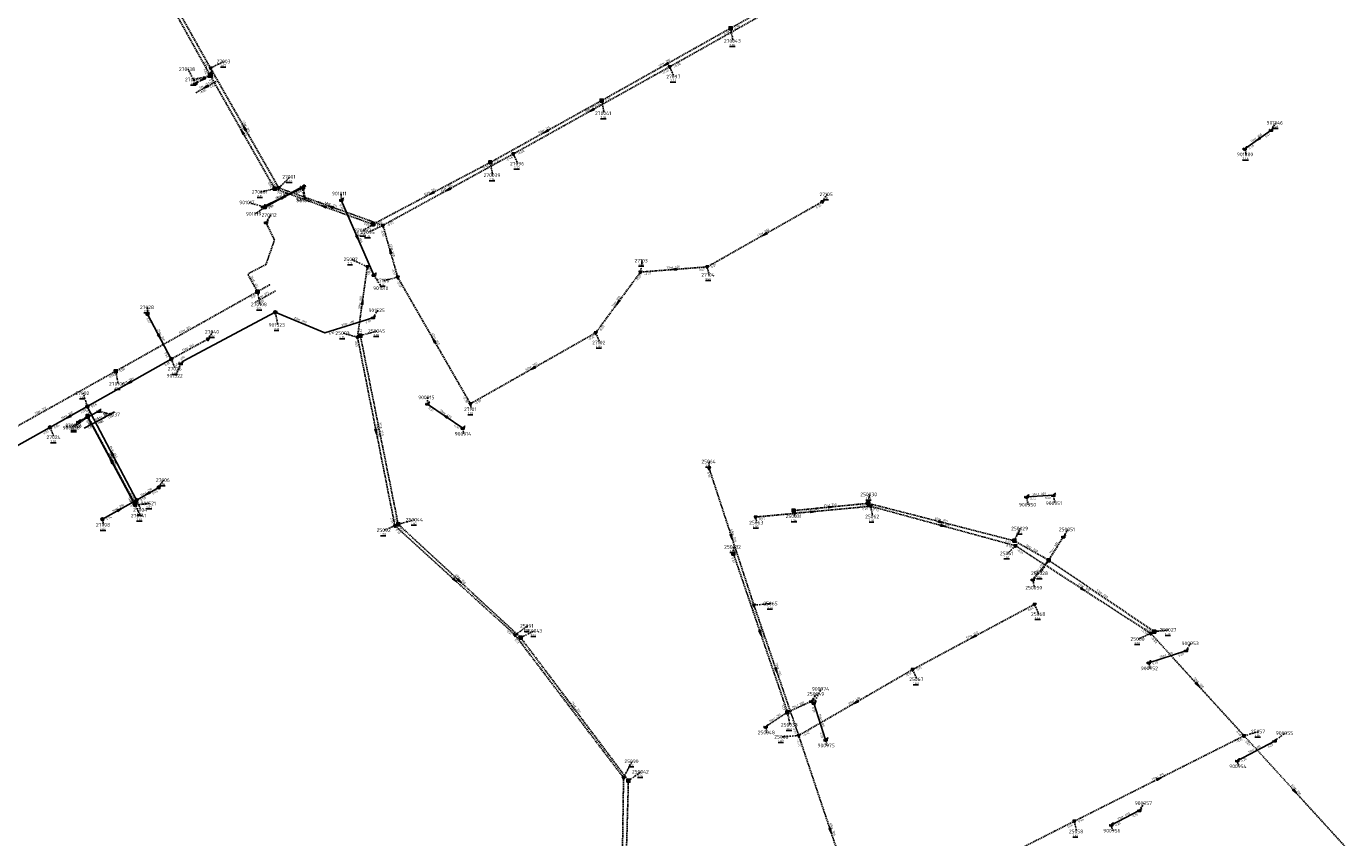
# Model space of a CAD drawing. Extents: x 188323 to 208361, y 565368 to 574910.
# Tile 198 of 256: x 202207 to 202754, y 571155 to 571492. Entities that reach past the tile are written whole.
import ezdxf

# ---------------------------------------------------------------- set-up
doc = ezdxf.new("R2010")
doc.units = 0
for name, pattern in [('BORDER', [1.75, 0.5, -0.25, 0.5, -0.25, 0, -0.25]), ('DASHDOT', [1, 0.5, -0.25, 0, -0.25]), ('DASHED', [0.75, 0.5, -0.25])]:
    doc.linetypes.add(name, pattern=pattern)
doc.layers.get('0').update_dxf_attribs({"linetype": 'CONTINUOUS'})
for name, color, linetype in [('RIO-AFM', 7, 'CONTINUOUS'), ('RIO-BOK', 7, 'CONTINUOUS'), ('RIO-DET', 7, 'CONTINUOUS'), ('RIO-KNP', 7, 'CONTINUOUS'), ('RIO-KNR', 7, 'CONTINUOUS'), ('RIO-LAG', 7, 'CONTINUOUS'), ('RIO-LAG_0B', 7, 'CONTINUOUS'), ('RIO-LAG_1B', 7, 'DASHED'), ('RIO-LAG_2B', 7, 'DASHED'), ('RIO-LAG_4', 7, 'BORDER'), ('RIO-LEN', 7, 'CONTINUOUS'), ('RIO-MVD', 1, 'CONTINUOUS'), ('RIO-VRB', 6, 'DASHDOT'), ('RIO-VRH', 7, 'CONTINUOUS')]:
    doc.layers.add(name, color=color, linetype=linetype)
doc.styles.add('RIO-TXT', font='isocp.shx')

# ---------------------------------------------------------------- blocks, each defined once
blk = doc.blocks.new('L_VHR')
blk.add_lwpolyline([(-0.5, 0), (0.5, 0), (-0.5, 0.15), (-0.5, -0.15), (0.5, 0)])
blk = doc.blocks.new('K_IPR')
blk.add_lwpolyline([(-0.5, -0.5), (0.5, -0.5), (0.5, 0.5), (-0.5, 0.5)], close=True)
blk.add_solid([(-0.5, 0.5), (0.5, 0.5), (-0.5, -0.5), (0.5, -0.5)])
at = {"style": 'RIO-TXT', "flags": 1}
blk.add_attdef('KNOOPNAAM', (2, 2), '', height=1, dxfattribs=at)
blk = doc.blocks.new('K_UTB')
blk.add_lwpolyline([(0.5, 0.15), (0.5, -0.3), (-0.5, -0.3), (-0.5, 0.15), (-0.45, 0.15), (-0.45, -0.25), (0, -0.25), (0.45, -0.25), (0.45, 0.15)], close=True)
blk.add_lwpolyline([(0.85, 0.6), (0.55, 0.65), (0.614828, 0.459583), (0.850842, 0.598937)])
blk.add_arc((0.85, -0.25), 0.85, 90, 180)
at = {"style": 'RIO-TXT', "flags": 1}
blk.add_attdef('KNOOPNAAM', (2, 2), '', height=1, dxfattribs=at)
blk = doc.blocks.new('K_IPD')
blk.add_lwpolyline([(-0.496027, 0.307994), (0.503973, 0.307994), (0.003973, -0.558031)], close=True)
blk.add_solid([(-0.496027, 0.307994), (0.503973, 0.307994), (0.003973, -0.558031)])
at = {"style": 'RIO-TXT', "flags": 1}
blk.add_attdef('KNOOPNAAM', (2, 2), '', height=1, dxfattribs=at)
blk = doc.blocks.new('K_OVL')
for points in [[(0.6, 0.6), (-0.6, 0.6), (-0.6, -0.6), (0.6, -0.6)], [(1, 1.25), (0.474823, 0.983111), (0.413034, 1.369554)]]:
    blk.add_lwpolyline(points, close=True)
blk.add_arc((0.81571, 0.439293), 0.83139, 77.193131, 168.854604)
blk.add_solid([(-0.6, 0.6), (0.6, 0.6), (-0.6, -0.6), (0.6, -0.6)])
at = {"style": 'RIO-TXT', "flags": 1}
blk.add_attdef('KNOOPNAAM', (2, 2), '', height=1, dxfattribs=at)
blk = doc.blocks.new('K_IPG')
blk.add_circle((0, 0), 0.5)
for points in [[(0, 0), (-0.5, 0), (-0.433013, 0.25)], [(0, 0), (-0.433013, -0.25), (-0.5, 0)], [(0, 0), (-0.433013, 0.25), (-0.25, 0.433013)], [(0, 0), (-0.25, -0.433013), (-0.433013, -0.25)], [(0, 0), (-0.25, 0.433013), (0, 0.5)], [(0, 0), (0, -0.5), (-0.25, -0.433013)], [(0, 0), (0, 0.5), (0.25, 0.433013)], [(0, 0), (0.25, 0.433013), (0.433013, 0.25)], [(0, 0), (0.433013, 0.25), (0.5, 0)], [(0, 0), (0.5, 0), (0.433013, -0.25)], [(0, 0), (0.433013, -0.25), (0.25, -0.433013)], [(0, 0), (0.25, -0.433013), (0, -0.5)]]:
    blk.add_solid(points)
at = {"style": 'RIO-TXT', "flags": 1}
blk.add_attdef('KNOOPNAAM', (2, 2), '', height=1, dxfattribs=at)
blk = doc.blocks.new('K_FIC')
blk.add_circle((0, 0), 0.0625)
at = {"style": 'RIO-TXT', "flags": 1}
blk.add_attdef('KNOOPNAAM', (2, 2), '', height=1, dxfattribs=at)
blk = doc.blocks.new('432_02______270003__c2270138_')
at = {"layer": 'RIO-LAG_4'}
blk.add_line((0, 0), (-8.593, -4.756), dxfattribs=at)
at = {"layer": 'RIO-VRH', "xscale": 2, "yscale": 2, "zscale": 2, "rotation": 208.9405}
blk.add_blockref('L_VHR', (-4.2965, -2.378), dxfattribs=at)
at = {"layer": 'RIO-AFM', "style": 'RIO-TXT'}
blk.add_text('r 250', height=0.9, rotation=388.9405, dxfattribs=at).set_placement((-5.4843, -2.4627))
at = {"layer": 'RIO-BOK', "style": 'RIO-TXT'}
for s, p in [('-0.05', (-6.6902, -5.3025)), ('0.02', (-2.4378, -2.9474))]:
    blk.add_text(s, height=0.9, rotation=388.9405, dxfattribs=at).set_placement(p)
at = {"layer": 'RIO-LEN', "style": 'RIO-TXT'}
blk.add_text('7m', height=0.9, rotation=388.9405, dxfattribs=at).set_placement((-6.9015, -3.2476))
blk = doc.blocks.new('446_02______270110____270108_')
at = {"layer": 'RIO-LAG_1B'}
blk.add_line((0, 0), (-8.543, -4.846), dxfattribs=at)
at = {"layer": 'RIO-AFM', "style": 'RIO-TXT'}
blk.add_text('r 315', height=0.9, rotation=389.5417, dxfattribs=at).set_placement((-5.4585, -2.5202))
at = {"layer": 'RIO-BOK', "style": 'RIO-TXT'}
blk.add_text('0.00', height=0.9, rotation=389.5417, dxfattribs=at).set_placement((-6.6346, -5.3725))
at = {"layer": 'RIO-LEN', "style": 'RIO-TXT'}
blk.add_text('6m', height=0.9, rotation=389.5417, dxfattribs=at).set_placement((-6.8674, -3.3199))
blk = doc.blocks.new('1263_90______901520____900037_')
at = {"layer": 'RIO-LAG'}
blk.add_line((0, 0), (8.637, 4.674), dxfattribs=at)
at = {"layer": 'RIO-AFM', "style": 'RIO-TXT'}
blk.add_text('r 200', height=0.9, rotation=28.4195, dxfattribs=at).set_placement((3.1304, 2.2627))
at = {"layer": 'RIO-BOK', "style": 'RIO-TXT'}
for p in [(1.8974, -0.565), (6.1716, 1.7482)]:
    blk.add_text('1.00', height=0.9, rotation=28.4195, dxfattribs=at).set_placement(p)
at = {"layer": 'RIO-LEN', "style": 'RIO-TXT'}
blk.add_text('5m', height=0.9, rotation=28.4195, dxfattribs=at).set_placement((1.7057, 1.4917))
blk = doc.blocks.new('1264_90______900038____901520_')
at = {"layer": 'RIO-LAG'}
blk.add_line((0, 0), (8.725, 4.506), dxfattribs=at)
at = {"layer": 'RIO-AFM', "style": 'RIO-TXT'}
blk.add_text('r 200', height=0.9, rotation=27.3116, dxfattribs=at).set_placement((3.1732, 2.2015))
at = {"layer": 'RIO-BOK', "style": 'RIO-TXT'}
for p in [(1.8861, -0.6016), (6.2034, 1.6281)]:
    blk.add_text('1.00', height=0.9, rotation=27.3116, dxfattribs=at).set_placement(p)
at = {"layer": 'RIO-LEN', "style": 'RIO-TXT'}
blk.add_text('4m', height=0.9, rotation=27.3116, dxfattribs=at).set_placement((1.7338, 1.4582))

msp = doc.modelspace()

# ---------------------------------------------------------------- linework, layer by layer
at = {"layer": 'RIO-LAG'}
for p, q in [((202712.192, 571440.896), (202723.088, 571448.64)), ((202321.456, 571424.704), (202304.768, 571416.832)), ((202321.04, 571425.024), (202305.424, 571416.448)), ((202350.784, 571388.416), (202337.232, 571419.52)), ((202309.904, 571372.992), (202330.496, 571364.48)), ((202330.496, 571364.48), (202350.416, 571370.752)), ((202387.648, 571324.864), (202373.008, 571334.912)), ((202228.112, 571327.488), (202232.064, 571329.472)), ((202232.064, 571329.472), (202236.544, 571331.904)), ((202251.712, 571292.992), (202232.064, 571329.472)), ((202621.6, 571296.384), (202632.736, 571297.024)), ((202672.336, 571227.52), (202687.776, 571232.512)), ((202533.344, 571210.688), (202538.208, 571195.456)), ((202709.024, 571186.816), (202724.512, 571195.008)), ((202656.736, 571160.128), (202668.4, 571166.144))]:
    msp.add_line(p, q, dxfattribs=at)
msp.add_lwpolyline([(202270.672, 571351.68), (202271.616, 571352.704), (202309.904, 571372.992)], dxfattribs=at)
at = {"layer": 'RIO-LAG_0B'}
for p, q in [((202266.704, 571353.6), (202256.896, 571372.288)), ((202231.888, 571333.952), (202266.704, 571353.6)), ((202216.4, 571325.184), (202231.888, 571333.952)), ((202252.336, 571295.04), (202231.888, 571333.952)), ((202178.096, 571303.872), (202216.4, 571325.184)), ((202261.536, 571300.288), (202252.336, 571295.04)), ((202238.176, 571287.104), (202252.336, 571295.04))]:
    msp.add_line(p, q, dxfattribs=at)
at = {"layer": 'RIO-LAG_1B'}
for p, q in [((202249.568, 571531.328), (202282.896, 571471.36)), ((202498.8, 571490.944), (202547.376, 571517.952)), ((202445.312, 571460.928), (202498.8, 571490.944)), ((202282.896, 571471.36), (202309.632, 571424.32)), ((202399.072, 571435.2), (202445.312, 571460.928)), ((202350.384, 571409.536), (202399.072, 571435.2)), ((202309.632, 571424.32), (202350.384, 571409.536)), ((202307.456, 571384.384), (202302.512, 571381.568)), ((202243.664, 571348.544), (202302.512, 571381.568)), ((202360.896, 571284.992), (202345.2, 571363.264)), ((202182.624, 571314.432), (202243.664, 571348.544)), ((202251.712, 571293.568), (202232, 571329.92)), ((202555.904, 571293.696), (202524.96, 571290.688)), ((202616.496, 571278.144), (202555.904, 571293.696)), ((202411.696, 571237.952), (202360.896, 571284.992)), ((202630.832, 571270.08), (202616.496, 571278.144)), ((202630.832, 571270.08), (202636.864, 571279.808)), ((202499.984, 571272.832), (202522.416, 571206.976)), ((202630.832, 571270.08), (202624.224, 571262.016)), ((202674.576, 571240.448), (202630.832, 571270.08)), ((202456.416, 571178.496), (202411.696, 571237.952)), ((202522.416, 571206.976), (202513.36, 571200.896)), ((202522.416, 571206.976), (202532.384, 571211.52)), ((202454.48, 571109.056), (202456.416, 571178.496))]:
    msp.add_line(p, q, dxfattribs=at)
msp.add_lwpolyline([(202302.512, 571381.568), (202298.672, 571388.48), (202298.864, 571389.12), (202306.016, 571392.832), (202309.552, 571403.008), (202306.016, 571410.304)], dxfattribs=at)
at = {"layer": 'RIO-LAG_2B'}
for p, q in [((202251.472, 571530.56), (202283.008, 571474.368)), ((202473.584, 571474.944), (202546.528, 571515.904)), ((202283.008, 571474.368), (202311.344, 571424.64)), ((202408.72, 571438.784), (202473.584, 571474.944)), ((202354.576, 571409.088), (202408.72, 571438.784)), ((202311.344, 571424.64), (202354.576, 571409.088)), ((202536.928, 571418.944), (202489.152, 571391.872)), ((202360.672, 571387.584), (202354.576, 571409.088)), ((202348.08, 571391.872), (202344, 571362.624)), ((202461.424, 571389.696), (202442.848, 571364.48)), ((202489.152, 571391.872), (202461.424, 571389.696)), ((202390.848, 571335.04), (202360.672, 571387.584)), ((202266.704, 571353.6), (202281.904, 571361.856)), ((202359.504, 571284.416), (202344, 571362.624)), ((202442.848, 571364.48), (202390.848, 571335.04)), ((202489.904, 571308.288), (202508.512, 571251.392)), ((202556.928, 571292.48), (202509.168, 571288)), ((202617.024, 571276.096), (202556.928, 571292.48)), ((202409.376, 571239.04), (202359.504, 571284.416)), ((202673.184, 571239.68), (202617.024, 571276.096)), ((202508.512, 571251.392), (202527.072, 571197.312)), ((202574.416, 571224.704), (202624.928, 571251.776)), ((202454.4, 571179.776), (202409.376, 571239.04)), ((202711.904, 571197.184), (202673.184, 571239.68)), ((202527.072, 571197.312), (202574.416, 571224.704)), ((202527.072, 571197.312), (202553.456, 571118.4)), ((202711.904, 571197.184), (202641.472, 571161.728)), ((202754.016, 571150.976), (202711.904, 571197.184)), ((202453.344, 571107.712), (202454.4, 571179.776)), ((202641.472, 571161.728), (202570.896, 571125.952))]:
    msp.add_line(p, q, dxfattribs=at)
at = {"layer": 'RIO-LAG_4'}
msp.add_line((202282.896, 571471.36), (202276.768, 571467.968), dxfattribs=at)
at = {"layer": 'RIO-VRB'}
for p, q in [((202498.8, 571490.94), (202499.8541, 571485.6571)), ((202283, 571474.37), (202288.7086, 571477.148)), ((202276.76, 571467.97), (202273.7214, 571473.9305)), ((202282.89, 571471.36), (202276.2425, 571469.6379)), ((202473.59, 571474.92), (202475.3252, 571470.8508)), ((202445.32, 571460.92), (202446.3741, 571455.6371)), ((202723.09, 571448.63), (202725.0664, 571451.6858)), ((202408.72, 571438.79), (202410.4552, 571434.7208)), ((202712.2, 571440.88), (202712.7335, 571438.5516)), ((202399.08, 571435.18), (202400.1341, 571429.8971)), ((202311.35, 571424.62), (202316.0034, 571429.2253)), ((202309.64, 571424.34), (202303.9321, 571422.9602)), ((202321.04, 571425.02), (202322.0941, 571419.7371)), ((202321.46, 571424.71), (202322.5141, 571419.4271)), ((202337.23, 571419.53), (202337.2297, 571422.305)), ((202536.92, 571418.92), (202538.8964, 571421.9758)), ((202304.76, 571416.86), (202298.777, 571418.6131)), ((202305.42, 571416.42), (202301.5336, 571413.8563)), ((202306.02, 571410.31), (202307.9964, 571413.3658)), ((202350.39, 571409.56), (202346.5036, 571406.9963)), ((202354.58, 571409.07), (202348.4542, 571406.2302)), ((202348.08, 571391.88), (202341.431, 571394.9979)), ((202461.43, 571389.72), (202462.1371, 571394.4332)), ((202350.79, 571388.42), (202354.3269, 571382.9925)), ((202489.16, 571391.84), (202489.8671, 571388.5268)), ((202360.67, 571387.58), (202354.9621, 571386.2002)), ((202302.51, 571381.56), (202303.5641, 571376.2771)), ((202256.9, 571372.3), (202256.8997, 571375.075)), ((202309.91, 571373.01), (202310.9641, 571367.7271)), ((202350.41, 571370.77), (202352.3864, 571373.8258)), ((202281.9, 571361.84), (202283.8764, 571364.8958)), ((202344, 571362.61), (202338.017, 571364.3631)), ((202345.2, 571363.29), (202352.1675, 571365.2187)), ((202442.85, 571364.5), (202444.5852, 571360.4308)), ((202266.7, 571353.6), (202268.4352, 571349.5308)), ((202270.67, 571351.67), (202268.5947, 571346.6605)), ((202243.66, 571348.57), (202244.7141, 571343.2871)), ((202231.89, 571333.94), (202230.1533, 571339.4086)), ((202373.01, 571334.9), (202373.0097, 571337.675)), ((202390.85, 571335.06), (202391.3835, 571332.7316)), ((202228.11, 571327.46), (202225.4919, 571325.0373)), ((202232, 571329.93), (202226.582, 571326.0802)), ((202232.06, 571329.5), (202226.642, 571325.6502)), ((202236.55, 571331.93), (202242.2586, 571330.552)), ((202216.4, 571325.2), (202218.1352, 571321.1308)), ((202387.64, 571324.84), (202388.1735, 571322.5116)), ((202489.9, 571308.26), (202489.8997, 571311.035)), ((202261.53, 571300.29), (202263.5064, 571303.3458)), ((202252.34, 571295.06), (202254.0752, 571290.9908)), ((202555.91, 571293.67), (202556.4435, 571297.3984)), ((202621.6, 571296.39), (202622.3071, 571293.0768)), ((202632.74, 571297.04), (202633.4471, 571293.7268)), ((202251.71, 571293.57), (202253.7871, 571288.5611)), ((202251.72, 571292.97), (202257.795, 571293.67)), ((202524.96, 571290.68), (202525.4935, 571288.3516)), ((202556.93, 571292.51), (202557.8106, 571288.212)), ((202238.17, 571287.11), (202238.7035, 571284.7816)), ((202359.5, 571284.41), (202355.1059, 571282.5709)), ((202360.89, 571284.97), (202367.8575, 571286.8987)), ((202509.17, 571288.01), (202509.7035, 571285.6816)), ((202616.5, 571278.12), (202619.037, 571283.2153)), ((202636.86, 571279.81), (202638.8364, 571282.8658)), ((202499.98, 571272.85), (202499.9797, 571275.625)), ((202617.02, 571276.1), (202613.7594, 571272.911)), ((202630.83, 571270.1), (202627.2951, 571264.6714)), ((202624.23, 571262), (202624.9371, 571258.6868)), ((202508.51, 571251.39), (202515.585, 571252.09)), ((202624.92, 571251.8), (202626.6552, 571247.7308)), ((202409.37, 571239.05), (202414.6309, 571242.7878)), ((202411.7, 571237.94), (202417.4086, 571240.718)), ((202674.58, 571240.46), (202680.655, 571241.16)), ((202673.18, 571239.69), (202667.92, 571237.3506)), ((202687.78, 571232.5), (202689.7564, 571235.5558)), ((202574.41, 571224.73), (202576.1452, 571220.6608)), ((202672.33, 571227.5), (202672.8635, 571225.1716)), ((202532.39, 571211.5), (202534.3664, 571214.5558)), ((202533.34, 571210.67), (202536.3769, 571216.6314)), ((202522.42, 571207), (202523.4741, 571201.7171)), ((202513.36, 571200.88), (202513.8935, 571198.5516)), ((202527.08, 571197.29), (202520.1129, 571196.7591)), ((202711.91, 571197.17), (202717.8927, 571198.925)), ((202724.51, 571195.04), (202728.9049, 571198.2777)), ((202538.2, 571195.48), (202538.7335, 571193.1516)), ((202454.4, 571179.75), (202457.9369, 571186.5775)), ((202709.03, 571186.83), (202709.5635, 571184.5016)), ((202456.41, 571178.51), (202461.6709, 571182.2478)), ((202668.4, 571166.15), (202670.3764, 571169.2058)), ((202641.48, 571161.75), (202642.3606, 571157.452)), ((202656.74, 571160.13), (202657.2735, 571157.8016))]:
    msp.add_line(p, q, dxfattribs=at)

# ---------------------------------------------------------------- block references
at = {"layer": 'RIO-DET'}
for name, p in [('432_02______270003__c2270138_', (202285.392, 571468.864)), ('446_02______270110____270108_', (202309.952, 571381.888)), ('1264_90______900038____901520_', (202230.608, 571324.928)), ('1263_90______901520____900037_', (202234.56, 571326.976))]:
    msp.add_blockref(name, p, dxfattribs=at)
at = {"layer": 'RIO-KNP', "xscale": 1.25, "yscale": 1.25, "zscale": 1.25}
for name, p in [('K_IPR', (202498.8, 571490.944)), ('K_IPD', (202473.584, 571474.944)), ('K_OVL', (202282.896, 571471.36)), ('K_IPD', (202283.008, 571474.368)), ('K_UTB', (202276.768, 571467.968)), ('K_IPR', (202445.312, 571460.928)), ('K_UTB', (202723.088, 571448.64)), ('K_IPD', (202408.72, 571438.784)), ('K_UTB', (202712.192, 571440.896)), ('K_IPR', (202399.072, 571435.2)), ('K_IPR', (202309.632, 571424.32)), ('K_IPD', (202311.344, 571424.64)), ('K_UTB', (202321.04, 571425.024)), ('K_UTB', (202321.456, 571424.704)), ('K_UTB', (202304.768, 571416.832)), ('K_UTB', (202305.424, 571416.448)), ('K_UTB', (202337.232, 571419.52)), ('K_IPD', (202536.928, 571418.944)), ('K_UTB', (202306.016, 571410.304)), ('K_IPR', (202350.384, 571409.536)), ('K_IPD', (202354.576, 571409.088)), ('K_IPD', (202348.08, 571391.872)), ('K_UTB', (202350.784, 571388.416)), ('K_IPD', (202360.672, 571387.584)), ('K_IPD', (202461.424, 571389.696)), ('K_IPD', (202489.152, 571391.872)), ('K_IPR', (202302.512, 571381.568)), ('K_FIC', (202307.456, 571384.384)), ('K_IPG', (202256.896, 571372.288)), ('K_IPG', (202309.904, 571372.992)), ('K_UTB', (202350.416, 571370.752)), ('K_IPD', (202281.904, 571361.856)), ('K_FIC', (202330.496, 571364.48)), ('K_IPD', (202344, 571362.624)), ('K_IPR', (202345.2, 571363.264)), ('K_IPD', (202442.848, 571364.48)), ('K_IPG', (202266.704, 571353.6)), ('K_UTB', (202270.672, 571351.68)), ('K_IPR', (202243.664, 571348.544)), ('K_IPG', (202231.888, 571333.952)), ('K_UTB', (202373.008, 571334.912)), ('K_IPD', (202390.848, 571335.04)), ('K_UTB', (202228.112, 571327.488)), ('K_IPR', (202232, 571329.92)), ('K_IPG', (202232.064, 571329.472)), ('K_UTB', (202236.544, 571331.904)), ('K_IPG', (202216.4, 571325.184)), ('K_UTB', (202387.648, 571324.864)), ('K_IPD', (202489.904, 571308.288)), ('K_IPG', (202261.536, 571300.288)), ('K_IPG', (202252.336, 571295.04)), ('K_UTB', (202621.6, 571296.384)), ('K_UTB', (202632.736, 571297.024)), ('K_IPR', (202251.712, 571293.568)), ('K_IPG', (202251.712, 571292.992)), ('K_IPR', (202524.96, 571290.688)), ('K_IPR', (202555.904, 571293.696)), ('K_IPD', (202556.928, 571292.48)), ('K_IPG', (202238.176, 571287.104)), ('K_IPD', (202359.504, 571284.416)), ('K_IPR', (202360.896, 571284.992)), ('K_IPD', (202509.168, 571288)), ('K_IPR', (202616.496, 571278.144)), ('K_UTB', (202636.864, 571279.808)), ('K_IPR', (202499.984, 571272.832)), ('K_IPD', (202617.024, 571276.096)), ('K_IPR', (202630.832, 571270.08)), ('K_UTB', (202624.224, 571262.016)), ('K_IPD', (202508.512, 571251.392)), ('K_IPD', (202624.928, 571251.776)), ('K_IPD', (202673.184, 571239.68)), ('K_IPR', (202674.576, 571240.448)), ('K_IPD', (202409.376, 571239.04)), ('K_IPR', (202411.696, 571237.952)), ('K_UTB', (202687.776, 571232.512)), ('K_IPD', (202574.416, 571224.704)), ('K_UTB', (202672.336, 571227.52)), ('K_IPR', (202522.416, 571206.976)), ('K_UTB', (202532.384, 571211.52)), ('K_UTB', (202533.344, 571210.688)), ('K_UTB', (202513.36, 571200.896)), ('K_IPD', (202527.072, 571197.312)), ('K_UTB', (202538.208, 571195.456)), ('K_IPD', (202711.904, 571197.184)), ('K_UTB', (202724.512, 571195.008)), ('K_UTB', (202709.024, 571186.816)), ('K_IPD', (202454.4, 571179.776)), ('K_IPR', (202456.416, 571178.496)), ('K_UTB', (202668.4, 571166.144)), ('K_IPD', (202641.472, 571161.728)), ('K_UTB', (202656.736, 571160.128))]:
    msp.add_blockref(name, p, dxfattribs=at)
at = {"layer": 'RIO-VRH', "xscale": 2, "yscale": 2, "zscale": 2}
for p, rotation in [((202472.06, 571475.93), 209.3039), ((202279.825, 571469.665), 208.9405), ((202441.155, 571456.855), 209.1131), ((202296.265, 571447.85), 479.6419), ((202297.175, 571449.495), 479.6827), ((202422.2, 571448.05), 209.1), ((202717.645, 571444.755), 215.4344), ((202313.11, 571420.785), 205.1738), ((202313.23, 571420.72), 388.8332), ((202374.735, 571422.37), 207.7499), ((202381.65, 571423.93), 208.7616), ((202330.015, 571416.95), 520.0663), ((202332.965, 571416.845), 520.2181), ((202344.01, 571403.975), 293.5578), ((202513.04, 571405.38), 209.5503), ((202357.625, 571398.325), 105.8296), ((202475.295, 571390.78), 184.3714), ((202346.04, 571377.245), 442.0563), ((202452.14, 571377.11), 233.6149), ((202261.8, 571362.95), 297.6637), ((202375.76, 571361.32), 119.8894), ((202416.85, 571349.78), 209.5136), ((202249.295, 571343.77), 209.4539), ((202224.145, 571329.57), 209.4302), ((202380.325, 571329.87), 145.49), ((202351.75, 571323.51), 281.2192), ((202241.855, 571311.75), 118.4674), ((202241.89, 571311.235), 118.2948), ((202242.115, 571314.5), 117.7496), ((202256.935, 571297.675), 209.6411), ((202245.255, 571291.085), 29.2914), ((202533.05, 571290.26), 365.382), ((202540.435, 571292.175), 365.5175), ((202586.205, 571285.895), 345.6075), ((202586.975, 571284.305), 344.7271), ((202499.205, 571279.825), 288.1273), ((202384.435, 571261.73), 317.7157), ((202386.295, 571261.455), 317.2168), ((202645.1, 571257.895), 327.0469), ((202511.2, 571239.925), 288.825), ((202599.665, 571238.265), 208.1855), ((202517.795, 571224.34), 288.9521), ((202692.545, 571218.43), 312.3341), ((202550.745, 571211.01), 210.1004), ((202676.695, 571179.46), 386.6956), ((202732.96, 571174.065), 312.3401), ((202540.27, 571157.84), 288.4944)]:
    msp.add_blockref('L_VHR', p, dxfattribs=dict(at, rotation=rotation))

# ---------------------------------------------------------------- texts
at = {"layer": 'RIO-AFM', "style": 'RIO-TXT'}
for s, rotation, p in [('r 315', 29.3039, (202471.1088, 571475.9694)), ('r 315', 29.1131, (202440.2037, 571456.8975)), ('r 315', 299.6419, (202296.3132, 571448.81)), ('r 315', 299.6827, (202297.2234, 571450.4555)), ('r 315', 29.1, (202421.2489, 571448.0928)), ('r 300', 35.4344, (202716.6951, 571444.6927)), ('r 315', 28.7616, (202380.699, 571423.9783)), ('r 300', 385.1738, (202312.1613, 571420.8974)), ('r 400', 388.8332, (202312.2762, 571420.7715)), ('r 315', 27.7499, (202373.7854, 571422.4353)), ('r 315', 340.0663, (202329.428, 571417.7088)), ('r 315', 340.2181, (202332.3763, 571417.6031)), ('r 400', 293.5578, (202344.1538, 571404.922)), ('r 250', 389.5503, (202512.0802, 571405.43)), ('r 250', 285.8296, (202357.8914, 571399.2428)), ('r 250', 364.3714, (202474.4479, 571391.225)), ('r 315', 298.9976, (202300.6362, 571385.9774)), ('r 160', 442.0563, (202345.4241, 571376.5123)), ('r 250', 413.6149, (202451.2492, 571376.7598)), ('r 315', 29.2711, (202272.134, 571365.1051)), ('r 300', 337.513, (202319.6447, 571369.5281)), ('r 400', 17.4963, (202339.527, 571367.8633)), ('r 300', 297.6637, (202261.8722, 571363.9028)), ('r 250', 299.8894, (202375.8058, 571362.2813)), ('r 160', 28.4595, (202273.3493, 571357.7734)), ('r 300', 48.159, (202270.2272, 571351.925)), ('r 250', 389.5135, (202415.8893, 571349.8318)), ('r 300', 29.4539, (202248.3438, 571343.807)), ('r 315', 29.241, (202212.1938, 571331.5255)), ('r 300', 29.4302, (202223.1936, 571329.6073)), ('r 400', 325.49, (202379.9436, 571330.7453)), ('r 250', 281.2192, (202352.1072, 571324.407)), ('r 250', 281.3362, (202353.4004, 571325.0276)), ('r 250', 298.4674, (202241.9194, 571312.7069)), ('r 250', 298.2948, (202241.9573, 571312.1916)), ('r 250', 297.7496, (202242.1922, 571315.4562)), ('r 250', 389.6411, (202255.9817, 571297.711)), ('r 400', 3.339, (202626.3319, 571297.1669)), ('r 250', 29.2914, (202244.3037, 571291.1246)), ('r 300', 365.382, (202532.1948, 571290.6964)), ('r 250', 365.5175, (202539.5795, 571292.6041)), ('r 250', 345.6075, (202585.549, 571286.5995)), ('r 300', 344.7271, (202586.33, 571285.0194)), ('r 250', 288.1273, (202499.4457, 571280.7566)), ('r 250', 330.7687, (202623.2042, 571274.9463)), ('r 400', 58.1535, (202632.993, 571274.5307)), ('r 400', 410.8212, (202626.6283, 571265.7393)), ('r 250', 317.7157, (202384.186, 571262.6606)), ('r 300', 317.2168, (202386.0542, 571262.3884)), ('r 300', 327.0469, (202644.7034, 571258.7727)), ('r 250', 325.8864, (202652.3233, 571256.1621)), ('r 250', 288.825, (202511.4322, 571240.8604)), ('r 250', 28.1855, (202598.7147, 571238.323)), ('r 400', 17.931, (202679.13, 571230.2262)), ('r 300', 288.9521, (202518.0215, 571225.2746)), ('r 300', 312.3341, (202692.3818, 571219.378)), ('r 300', 30.1004, (202549.7935, 571211.0363)), ('r 300', 307.2169, (202431.8115, 571210.3617)), ('r 300', 306.96, (202433.9858, 571209.187)), ('r 250', 24.2898, (202526.4609, 571209.3724)), ('r 250', 394.0355, (202516.9369, 571203.9031)), ('r 400', 287.7492, (202536.0036, 571204.0007)), ('r 400', 27.937, (202715.82, 571190.9971)), ('r 300', 386.6956, (202675.7355, 571179.5645)), ('r 300', 312.3401, (202732.7981, 571175.0137)), ('r 400', 27.3043, (202661.6208, 571163.2126)), ('r 300', 288.4944, (202540.5118, 571158.7753))]:
    msp.add_text(s, height=0.9, rotation=rotation, dxfattribs=at).set_placement(p)
at = {"layer": 'RIO-BOK', "style": 'RIO-TXT'}
for s, rotation, p in [('0.38', 29.0667, (202500.7037, 571490.3965)), ('0.38', 29.3039, (202496.3803, 571487.9762)), ('-0.64', 299.3174, (202279.8054, 571477.2784)), ('-0.30', 29.341, (202475.4962, 571474.3856)), ('0.02', 299.0753, (202279.9727, 571473.8113)), ('0.02', 299.6419, (202282.3665, 571469.4507)), ('-0.64', 299.6827, (202282.4779, 571472.4603)), ('-0.30', 29.1131, (202470.6883, 571471.7014)), ('0.25', 29.1, (202442.8898, 571457.9649)), ('0.25', 29.3039, (202447.2259, 571460.3844)), ('0.38', 35.4344, (202714.1522, 571440.551)), ('0.41', 35.4344, (202721.0009, 571445.425)), ('-0.46', 28.7616, (202405.7986, 571435.5892)), ('-0.46', 29.1131, (202410.6241, 571438.248)), ('0.20', 27.7499, (202396.5812, 571432.2832)), ('0.20', 29.1, (202400.984, 571434.6376)), ('0.06', 299.6419, (202306.6906, 571426.7578)), ('-0.60', 299.6827, (202308.133, 571427.5058)), ('0.06', 340.0663, (202310.4797, 571422.5472)), ('-0.60', 340.2181, (202312.1944, 571422.8294)), ('-0.12', 388.8332, (202318.1191, 571421.8236)), ('0.69', 385.1738, (202318.8295, 571421.937)), ('0.65', 385.1738, (202306.6228, 571416.1897)), ('0.66', 388.8332, (202307.3218, 571415.8699)), ('0.30', 293.5578, (202336.5071, 571417.687)), ('0.35', 389.5503, (202534.4982, 571415.9748)), ('0.08', 340.0663, (202346.5747, 571409.4814)), ('-0.57', 340.2181, (202350.2571, 571409.1653)), ('0.08', 27.7499, (202352.2807, 571408.9729)), ('-0.57', 28.7616, (202356.4807, 571408.5163)), ('-0.53', 285.8296, (202353.6158, 571407.3409)), ('0.07', 389.5503, (202491.0685, 571391.3138)), ('1.19', 442.0563, (202348.9588, 571388.1628)), ('0.17', 293.5578, (202348.1018, 571391.1319)), ('-0.51', 285.8296, (202358.2164, 571391.1457)), ('-0.07', 413.6149, (202460.1117, 571385.5993)), ('-0.07', 364.3714, (202462.9332, 571388.4317)), ('0.07', 364.3714, (202485.7156, 571390.188)), ('-0.51', 299.8894, (202360.1548, 571385.6685)), ('0.00', 29.2711, (202300.089, 571378.5979)), ('0.67', 297.6637, (202256.3109, 571370.4099)), ('1.35', 442.0563, (202345.5791, 571363.8041)), ('0.30', 17.4963, (202347.435, 571368.3642)), ('-0.22', 413.6149, (202444.8072, 571364.7978)), ('0.30', 17.4963, (202332.2459, 571363.5757)), ('0.65', 281.2192, (202342.8999, 571360.964)), ('-0.22', 389.5135, (202439.9547, 571361.2925)), ('0.65', 297.6637, (202263.8175, 571356.1082)), ('0.00', 29.2711, (202245.5656, 571348.0333)), ('0.65', 29.4539, (202264.2884, 571350.6301)), ('0.00', 29.241, (202241.2369, 571345.6089)), ('0.58', 29.4539, (202233.7973, 571333.4094)), ('0.31', 325.49, (202373.3714, 571332.9535)), ('-0.38', 299.8894, (202387.6244, 571337.9353)), ('-0.38', 389.5135, (202392.7582, 571334.5325)), ('0.58', 29.4302, (202229.4767, 571330.9709)), ('0.54', 297.7496, (202231.3038, 571332.049)), ('0.76', 298.4674, (202231.4375, 571328.0319)), ('0.76', 298.2948, (202231.4918, 571327.6036)), ('0.55', 29.0771, (202213.9686, 571322.2459)), ('0.55', 29.4302, (202218.3071, 571324.6686)), ('0.37', 325.49, (202383.919, 571325.7106)), ('0.70', 288.1273, (202489.0059, 571306.4937)), ('1.03', 298.4674, (202248.8037, 571296.0439)), ('1.03', 298.2948, (202248.8213, 571295.4525)), ('0.58', 297.7496, (202249.4666, 571297.5705)), ('0.58', 389.6411, (202254.2494, 571294.5368)), ('0.65', 389.6411, (202259.1259, 571297.3161)), ('0.20', 3.339, (202623.079, 571295.0739)), ('0.20', 3.339, (202629.2664, 571295.4349)), ('0.58', 29.2914, (202249.9194, 571292.0966)), ('0.81', 365.5175, (202526.4887, 571289.4221)), ('0.73', 365.5175, (202552.5, 571291.9516)), ('0.40', 365.382, (202553.5145, 571290.8102)), ('0.64', 345.6075, (202556.9189, 571291.9666)), ('0.39', 344.7271, (202557.9126, 571290.7913)), ('0.74', 29.2914, (202240.0758, 571286.5739)), ('0.52', 281.2192, (202357.482, 571287.6389)), ('0.22', 281.3362, (202358.8655, 571288.1946)), ('0.57', 365.382, (202510.6957, 571286.7484)), ('0.52', 317.7157, (202359.5947, 571282.4325)), ('0.22', 317.2168, (202360.9675, 571282.9918)), ('0.46', 345.6075, (202612.7131, 571277.6851)), ('0.18', 344.7271, (202613.227, 571275.7232)), ('-0.46', 327.0469, (202617.4342, 571274.1641)), ('0.40', 288.825, (202499.1075, 571271.0729)), ('0.55', 288.1273, (202506.1062, 571254.349)), ('0.55', 288.9521, (202507.6414, 571249.611)), ('0.44', 28.1855, (202622.4428, 571248.884)), ('0.31', 317.7157, (202405.8219, 571240.4394)), ('0.11', 317.2168, (202408.1645, 571239.3615)), ('-0.58', 327.0469, (202669.0003, 571240.7788)), ('-0.30', 325.8864, (202670.4175, 571241.6263)), ('0.31', 307.2169, (202409.1028, 571237.0884)), ('0.11', 306.96, (202411.424, 571235.9796)), ('-0.58', 312.3341, (202673.0888, 571237.7124)), ('0.20', 17.931, (202684.8229, 571230.0715)), ('-0.31', 30.1004, (202571.5649, 571221.4623)), ('0.15', 28.1855, (202576.3051, 571224.1573)), ('0.20', 17.931, (202674.0928, 571226.599)), ('0.29', 288.825, (202519.9862, 571209.9315)), ('0.20', 287.7492, (202532.4343, 571208.9096)), ('0.39', 288.9521, (202524.6323, 571200.2134)), ('-0.42', 30.1004, (202528.9932, 571196.7809)), ('0.20', 287.7492, (202535.7893, 571198.4463)), ('-0.68', 312.3341, (202708.139, 571199.2813)), ('-0.15', 386.6956, (202708.8554, 571194.1198)), ('-0.42', 288.4944, (202526.1972, 571195.518)), ('-0.69', 312.3401, (202711.8191, 571195.1923)), ('0.20', 27.937, (202722.0204, 571192.1349)), ('0.20', 27.937, (202710.9226, 571186.249)), ('0.20', 27.3043, (202665.8785, 571163.2726)), ('0.04', 386.8732, (202638.9157, 571158.9346)), ('0.04', 386.6956, (202643.3599, 571161.1294)), ('0.20', 27.3043, (202658.6261, 571159.5282))]:
    msp.add_text(s, height=0.9, rotation=rotation, dxfattribs=at).set_placement(p)
at = {"layer": 'RIO-KNR', "style": 'RIO-TXT'}
for s, p in [('270043', (202496.0291, 571484.9071)), ('27003', (202285.5211, 571476.398)), ('270138', (202269.8964, 571473.1805)), ('270003', (202272.4175, 571468.8879)), ('27097', (202472.1377, 571470.1008)), ('270041', (202442.5491, 571454.8871)), ('901246', (202721.2414, 571450.9358)), ('901080', (202708.9085, 571437.8016)), ('27096', (202407.2677, 571433.9708)), ('27001', (202312.8159, 571428.4753)), ('270039', (202396.3091, 571429.1471)), ('270001', (202300.1071, 571422.2102)), ('901018', (202318.2691, 571418.9871)), ('901011', (202333.4047, 571421.555)), ('27105', (202535.7089, 571421.2258)), ('901017', (202294.952, 571417.8631)), ('901016', (202318.6891, 571418.6771)), ('901019', (202297.7086, 571413.1063)), ('270112', (202304.1714, 571412.6158)), ('270037', (202342.6786, 571406.2463)), ('27095', (202345.2667, 571405.4802)), ('25097', (202338.2435, 571394.2479)), ('27103', (202458.9496, 571393.6832)), ('27104', (202486.6796, 571387.7768)), ('901010', (202350.5019, 571382.2425)), ('27100', (202351.7746, 571385.4502)), ('270108', (202299.7391, 571375.5271)), ('27028', (202253.7122, 571374.325)), ('901525', (202348.5614, 571373.0758)), ('901523', (202307.1391, 571366.9771)), ('250045', (202348.3425, 571364.4687)), ('27040', (202280.6889, 571364.1458)), ('25093', (202334.8295, 571363.6131)), ('27102', (202441.3977, 571359.6808)), ('27026', (202265.2477, 571348.7808)), ('270106', (202240.8891, 571342.5371)), ('901522', (202264.7697, 571345.9105)), ('27002', (202226.9658, 571338.6586)), ('900915', (202369.1847, 571336.925)), ('27101', (202388.196, 571331.9816)), ('900037', (202238.4336, 571329.802)), ('900038', (202221.6669, 571324.2873)), ('270142', (202222.757, 571325.3302)), ('901520', (202222.817, 571324.9002)), ('900914', (202384.3485, 571321.7616)), ('27024', (202214.9477, 571320.3808)), ('25064', (202486.7122, 571310.285)), ('27006', (202260.3189, 571302.5958)), ('250030', (202552.6185, 571296.6484)), ('270141', (202249.9621, 571287.8111)), ('27004', (202250.8877, 571290.2408)), ('901521', (202253.97, 571292.92)), ('250031', (202521.6685, 571287.6016)), ('900950', (202618.4821, 571292.3268)), ('900951', (202629.6221, 571292.9768)), ('27008', (202235.516, 571284.0316)), ('250044', (202364.0325, 571286.1487)), ('25063', (202506.516, 571284.9316)), ('25062', (202554.6231, 571287.462)), ('250029', (202615.212, 571282.4653)), ('250051', (202635.0114, 571282.1158)), ('25092', (202351.9184, 571281.8209)), ('250032', (202496.1547, 571274.875)), ('25061', (202610.5719, 571272.161)), ('250028', (202623.4701, 571263.9214)), ('250050', (202621.1121, 571257.9368)), ('25065', (202512.3975, 571251.34)), ('25068', (202623.4677, 571246.9808)), ('25091', (202411.4434, 571242.0378)), ('250043', (202413.5836, 571239.968)), ('250027', (202676.83, 571240.41)), ('25060', (202664.7325, 571236.6006)), ('900953', (202685.9314, 571234.8058)), ('900952', (202669.0385, 571224.4216)), ('25067', (202572.9577, 571219.9108)), ('250049', (202530.5414, 571213.8058)), ('900974', (202532.5519, 571215.8814)), ('250033', (202519.6491, 571200.9671)), ('250048', (202510.0685, 571197.8016)), ('25066', (202516.9254, 571196.0091)), ('25057', (202714.7052, 571198.175)), ('900955', (202725.0799, 571197.5277)), ('900975', (202534.9085, 571192.4016)), ('25090', (202454.7494, 571185.8275)), ('900954', (202705.7385, 571183.7516)), ('250042', (202457.8459, 571181.4978)), ('900957', (202666.5514, 571168.4558)), ('25058', (202639.1731, 571156.702)), ('900956', (202653.4485, 571157.0516))]:
    msp.add_text(s, height=1.5, dxfattribs=at).set_placement(p)
at = {"layer": 'RIO-LEN', "style": 'RIO-TXT'}
for s, rotation, p in [('61m', 29.3039, (202469.2252, 571474.9121)), ('74m', 29.1131, (202438.3167, 571455.8465)), ('54m', 299.6419, (202295.244, 571450.6867)), ('57m', 299.6827, (202296.1528, 571452.3315)), ('53m', 29.1, (202419.3616, 571447.0422)), ('13m', 35.4344, (202714.9353, 571443.4403)), ('18m', 385.1738, (202310.2071, 571419.9773)), ('18m', 388.8332, (202310.3847, 571419.7285)), ('55m', 27.7499, (202371.8739, 571421.4295)), ('62m', 28.7616, (202378.8055, 571422.9389)), ('43m', 340.0663, (202327.397, 571418.444)), ('46m', 340.2181, (202330.3433, 571418.3329)), ('34m', 293.5578, (202343.2895, 571406.9015)), ('55m', 389.5503, (202510.2019, 571404.3634)), ('22m', 285.8296, (202357.3012, 571401.3206)), ('36m', 298.9976, (202299.5881, 571387.866)), ('28m', 364.3714, (202472.2943, 571391.059)), ('30m', 442.0563, (202345.1272, 571374.3728)), ('31m', 413.6149, (202449.9692, 571375.0199)), ('21m', 297.6637, (202260.8683, 571365.8153)), ('67m', 29.2711, (202270.2499, 571364.0489)), ('22m', 337.513, (202317.6485, 571370.3531)), ('21m', 17.4963, (202337.4669, 571367.2138)), ('61m', 299.8894, (202374.7285, 571364.1534)), ('17m', 28.4595, (202271.4504, 571356.744)), ('45m', 48.159, (202268.7864, 571350.3156)), ('60m', 389.5135, (202414.0103, 571348.7665)), ('40m', 29.4539, (202246.4631, 571342.7448)), ('70m', 29.241, (202210.3091, 571330.4702)), ('18m', 29.4302, (202221.3124, 571328.5459)), ('18m', 325.49, (202378.163, 571331.968)), ('80m', 281.2192, (202351.6859, 571326.5255)), ('80m', 281.3362, (202352.9748, 571327.1453)), ('44m', 297.7496, (202241.1855, 571317.3672)), ('41m', 298.4674, (202240.8888, 571314.6052)), ('41m', 298.2948, (202240.9325, 571314.093)), ('11m', 389.6411, (202254.1051, 571296.6415)), ('11m', 3.339, (202624.1755, 571297.0411)), ('16m', 29.2914, (202242.4199, 571290.0677)), ('48m', 365.382, (202530.0444, 571290.4924)), ('31m', 365.5175, (202537.4296, 571292.395)), ('63m', 345.6075, (202583.4565, 571287.1351)), ('62m', 344.7271, (202584.2459, 571285.5871)), ('60m', 288.1273, (202498.7726, 571282.809)), ('16m', 330.7687, (202621.3186, 571276)), ('11m', 58.1535, (202631.8534, 571272.6958)), ('67m', 317.7157, (202382.5872, 571264.1129)), ('69m', 317.2168, (202384.4681, 571263.8546)), ('10m', 410.8212, (202625.2649, 571264.0639)), ('67m', 327.0469, (202642.8902, 571259.9466)), ('53m', 325.8864, (202650.5343, 571257.3725)), ('70m', 288.825, (202510.7342, 571242.9045)), ('57m', 28.1855, (202596.8109, 571237.3027)), ('16m', 17.931, (202677.075, 571229.5611)), ('57m', 288.9521, (202517.3189, 571227.3171)), ('58m', 312.3341, (202690.9263, 571220.9739)), ('74m', 307.2169, (202430.5041, 571212.0812)), ('74m', 306.96, (202432.6862, 571210.9122)), ('11m', 24.2898, (202524.4921, 571208.4838)), ('55m', 30.1004, (202547.9248, 571209.9529)), ('11m', 394.0355, (202515.1478, 571202.6929)), ('16m', 287.7492, (202535.344, 571206.0576)), ('18m', 27.937, (202713.9118, 571189.9851)), ('79m', 386.6956, (202673.8064, 571178.5928)), ('63m', 312.3401, (202731.3424, 571176.6095)), ('13m', 27.3043, (202659.7015, 571162.2217)), ('83m', 288.4944, (202539.8255, 571160.8234))]:
    msp.add_text(s, height=0.9, rotation=rotation, dxfattribs=at).set_placement(p)
at = {"layer": 'RIO-MVD', "style": 'RIO-TXT'}
for s, p in [('%%U2.26', (202498.3241, 571483.5071)), ('%%U1.67', (202287.1786, 571474.998)), ('%%U1.68', (202274.7125, 571467.4879)), ('%%U2.23', (202473.7952, 571468.7008)), ('%%U2.26', (202444.8441, 571453.4871)), ('%%U2.48', (202723.5364, 571449.5358)), ('%%U2.48', (202711.2035, 571436.4016)), ('%%U2.27', (202408.9252, 571432.5708)), ('%%U2.23', (202314.4734, 571427.0753)), ('%%U2.24', (202398.6041, 571427.7471)), ('%%U2.21', (202302.4021, 571420.8102)), ('%%U1.91', (202537.3664, 571419.8258)), ('%%U2.35', (202344.9736, 571404.8463)), ('%%U2.39', (202346.9242, 571404.0802)), ('%%U2.11', (202339.901, 571392.8479)), ('%%U1.90', (202460.6071, 571392.2832)), ('%%U1.91', (202353.4321, 571384.0502)), ('%%U1.90', (202488.3371, 571386.3768)), ('%%U2.22', (202255.3697, 571372.925)), ('%%U1.94', (202302.0341, 571374.1271)), ('%%U2.11', (202309.4341, 571365.5771)), ('%%U2.07', (202282.3464, 571362.7458)), ('%%U2.18', (202336.487, 571362.2131)), ('%%U2.18', (202350.6375, 571363.0687)), ('%%U1.90', (202443.0552, 571358.2808)), ('%%U2.08', (202266.9052, 571347.3808)), ('%%U1.94', (202243.1841, 571341.1371)), ('%%U1.99', (202228.6233, 571337.2586)), ('%%U1.91', (202389.8535, 571330.5816)), ('%%U2.03', (202225.052, 571323.9302)), ('%%U1.89', (202225.112, 571323.5002)), ('%%U2.02', (202216.6052, 571318.9808)), ('%%U1.94', (202488.3697, 571308.885)), ('%%U1.96', (202261.9764, 571301.1958)), ('%%U1.89', (202554.9135, 571295.2484)), ('%%U1.93', (202252.5452, 571288.8408)), ('%%U2.03', (202256.265, 571291.52)), ('%%U2.03', (202252.2571, 571286.4111)), ('%%U1.92', (202366.3275, 571284.7487)), ('%%U1.95', (202508.1735, 571283.5316)), ('%%U1.94', (202523.9635, 571286.2016)), ('%%U1.91', (202556.2806, 571286.062)), ('%%U2.02', (202237.1735, 571282.6316)), ('%%U1.90', (202353.5759, 571280.4209)), ('%%U1.82', (202617.507, 571281.0653)), ('%%U1.87', (202498.4497, 571273.475)), ('%%U1.83', (202612.2294, 571270.761)), ('%%U1.86', (202625.7651, 571262.5214)), ('%%U1.73', (202514.055, 571249.94)), ('%%U1.64', (202625.1252, 571245.5808)), ('%%U1.72', (202413.1009, 571240.6378)), ('%%U1.72', (202679.125, 571239.01)), ('%%U1.72', (202415.8786, 571238.568)), ('%%U1.72', (202666.39, 571235.2006)), ('%%U1.60', (202574.6152, 571218.5108)), ('%%U1.67', (202521.9441, 571199.5671)), ('%%U1.85', (202716.3627, 571196.775)), ('%%U1.83', (202518.5829, 571194.6091)), ('%%U1.56', (202456.4069, 571184.4275)), ('%%U1.56', (202460.1409, 571180.0978)), ('%%U1.61', (202640.8306, 571155.302))]:
    msp.add_text(s, height=0.9, dxfattribs=at).set_placement(p)

doc.saveas('drawing.dxf')
